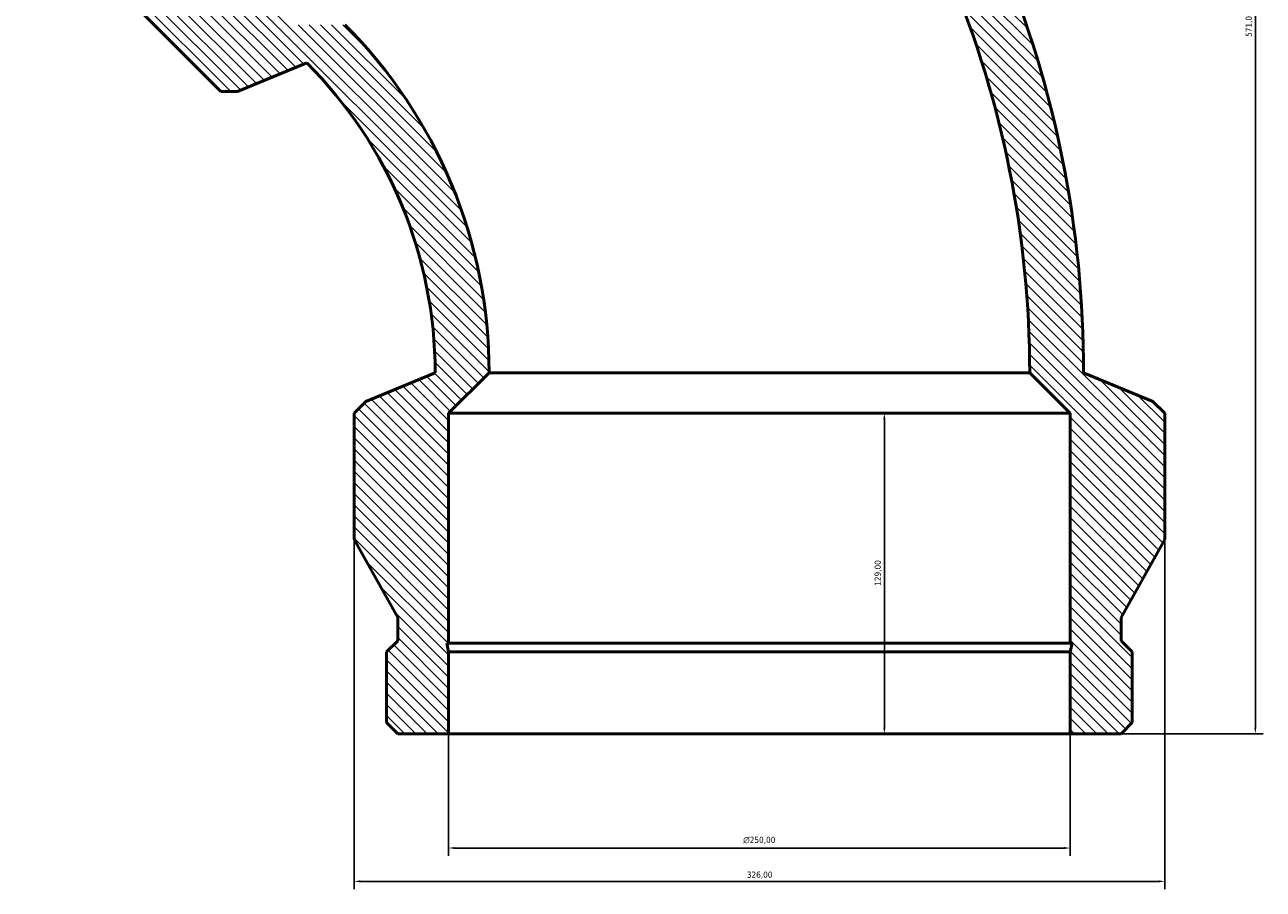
# Model space of a CAD drawing. Header units: millimetres. Extents: x -526 to 1586, y -349 to 1394.
# Tile 2 of 7: x -526 to -28, y 683 to 1031. Entities that reach past the tile are written whole.
import ezdxf

# ---------------------------------------------------------------- set-up
doc = ezdxf.new("R2010")
doc.units = ezdxf.units.MM
for name, color, linetype, lineweight in [('Dimension (ISO)', 7, 'Continuous', 25), ('Hatch (ISO)', 7, 'Continuous', 18), ('Visible (ISO)', 7, 'Continuous', 50)]:
    doc.layers.add(name, color=color, linetype=linetype, lineweight=lineweight)
doc.styles.add('Note Text (ISO)', font='tahoma.ttf')
doc.dimstyles.new('Default (ISO)', dxfattribs={"dimtxt": 2.5, "dimasz": 2.5, "dimexe": 3.175, "dimexo": 0, "dimgap": 0.762, "dimtad": 1, "dimrnd": 1e-08, "dimzin": 0, "dimtxsty": 'Note Text (ISO)', "dimcen": 0.09, "dimdle": 10, "dimclrd": 256, "dimclre": 256, "dimclrt": 256, "dimazin": 0, "dimtfac": 1.40208, "dimtmove": 0, "dimatfit": 3, "dimfxl": 1, "dimtolj": 1, "dimtzin": 0, "dimlwd": -1, "dimlwe": -1, "dimarcsym": 0})

# ---------------------------------------------------------------- blocks, each defined once
blk = doc.blocks.new('*D7')
at = {"layer": 'Defpoints', "color": 0, "transparency": 16777216}
for p in [(-316.72, 1316.5), (-105.16, 745.5), (-30.72, 745.5)]:
    blk.add_point(p, dxfattribs=at)
at = {"layer": 'Dimension (ISO)', "transparency": 16777216}
for p, q in [((-316.72, 1316.5), (-27.54, 1316.5)), ((-30.72, 1314), (-30.72, 748)), ((-105.16, 745.5), (-27.54, 745.5))]:
    blk.add_line(p, q, dxfattribs=at)
for points in [[(-31.14, 1314), (-30.3, 1314), (-30.72, 1316.5)], [(-31.14, 748), (-30.3, 748), (-30.72, 745.5)]]:
    blk.add_solid(points, dxfattribs=at)
at = {"layer": 'Dimension (ISO)', "color": 232, "true_color": 0xca0064, "transparency": 16777216, "insert": (-34.65, 1025.96), "char_height": 2.5, "attachment_point": 1, "rotation": 90, "style": 'Note Text (ISO)'}
blk.add_mtext('\\A1;571,00', dxfattribs=at)
blk = doc.blocks.new('*D8')
at = {"layer": 'Defpoints', "color": 0, "transparency": 16777216}
for p in [(-355.16, 745.5), (-105.16, 745.5), (-105.16, 699.5)]:
    blk.add_point(p, dxfattribs=at)
at = {"layer": 'Dimension (ISO)', "transparency": 16777216}
for p, q in [((-355.16, 745.5), (-355.16, 696.33)), ((-105.16, 745.5), (-105.16, 696.33)), ((-352.66, 699.5), (-107.66, 699.5))]:
    blk.add_line(p, q, dxfattribs=at)
for points in [[(-352.66, 699.92), (-352.66, 699.09), (-355.16, 699.5)], [(-107.66, 699.92), (-107.66, 699.09), (-105.16, 699.5)]]:
    blk.add_solid(points, dxfattribs=at)
at = {"layer": 'Dimension (ISO)', "color": 232, "true_color": 0xca0064, "transparency": 16777216, "insert": (-236.66, 704.03), "char_height": 2.5, "attachment_point": 1, "style": 'Note Text (ISO)'}
blk.add_mtext('\\A1;\\fAIGDT|b0|i0;\\H2.5000;\\ln\\fTahoma|b0|i0;\\H2.5000;250,00', dxfattribs=at)
blk = doc.blocks.new('*D9')
at = {"layer": 'Defpoints', "color": 0, "transparency": 16777216}
for p in [(-230.16, 874.5), (-179.91, 874.5), (-230.16, 745.5)]:
    blk.add_point(p, dxfattribs=at)
at = {"layer": 'Dimension (ISO)', "transparency": 16777216}
blk.add_line((-179.91, 748), (-179.91, 872), dxfattribs=at)
for points in [[(-180.33, 872), (-179.49, 872), (-179.91, 874.5)], [(-180.33, 748), (-179.49, 748), (-179.91, 745.5)]]:
    blk.add_solid(points, dxfattribs=at)
at = {"layer": 'Dimension (ISO)', "color": 232, "true_color": 0xca0064, "transparency": 16777216, "insert": (-183.84, 805.05), "char_height": 2.5, "attachment_point": 1, "rotation": 90, "style": 'Note Text (ISO)'}
blk.add_mtext('\\A1;129,00', dxfattribs=at)
blk = doc.blocks.new('*D10')
at = {"layer": 'Defpoints', "color": 0, "transparency": 16777216}
for p in [(-393.16, 823.73), (-67.16, 823.73), (-393.16, 686.08)]:
    blk.add_point(p, dxfattribs=at)
at = {"layer": 'Dimension (ISO)', "transparency": 16777216}
for p, q in [((-393.16, 823.73), (-393.16, 682.91)), ((-67.16, 823.73), (-67.16, 682.91)), ((-69.66, 686.08), (-390.66, 686.08))]:
    blk.add_line(p, q, dxfattribs=at)
for points in [[(-390.66, 686.5), (-390.66, 685.66), (-393.16, 686.08)], [(-69.66, 686.5), (-69.66, 685.66), (-67.16, 686.08)]]:
    blk.add_solid(points, dxfattribs=at)
at = {"layer": 'Dimension (ISO)', "color": 232, "true_color": 0xca0064, "transparency": 16777216, "insert": (-235.23, 690.02), "char_height": 2.5, "attachment_point": 1, "style": 'Note Text (ISO)'}
blk.add_mtext('\\A1;326,00', dxfattribs=at)

msp = doc.modelspace()

# ---------------------------------------------------------------- hatches: boundary and pattern name
at = {"layer": 'Hatch (ISO)'}
h = msp.add_hatch(dxfattribs=at)
h.set_pattern_fill('ANSI31', color=256, scale=25.4, angle=90, style=0)
h.set_pattern_definition([(135, (0, 0), (-2.245064, -2.245064), [])])
edge = h.paths.add_edge_path()
edge.add_line((-375.624, 745.504), (-355.163, 745.504))
edge.add_line((-355.163, 745.504), (-355.163, 778.415))
edge.add_line((-355.163, 778.415), (-355.913, 781.941))
edge.add_line((-355.913, 781.941), (-355.163, 781.941))
edge.add_line((-355.163, 781.941), (-355.163, 874.504))
edge.add_line((-355.163, 874.504), (-338.863, 890.804))
edge.add_ellipse((-536.934, 890.804), major_axis=(198.071, 0), ratio=1, start_angle=0, end_angle=45)
edge.add_line((-396.877, 1030.861), (-419.928, 1030.861))
edge.add_line((-419.928, 1030.861), (-485.38, 1096.313))
edge.add_line((-485.38, 1096.313), (-485.91, 1095.783))
edge.add_line((-485.91, 1095.783), (-487.873, 1098.806))
edge.add_line((-487.873, 1098.806), (-511.145, 1122.078))
edge.add_line((-511.145, 1122.078), (-525.613, 1107.61))
edge.add_line((-525.613, 1107.61), (-525.613, 1101.248))
edge.add_line((-525.613, 1101.248), (-505.523, 1081.157))
edge.add_line((-505.523, 1081.157), (-499.161, 1081.157))
edge.add_line((-499.161, 1081.157), (-492.547, 1074.544))
edge.add_line((-492.547, 1074.544), (-482.699, 1039.892))
edge.add_line((-482.699, 1039.892), (-446.798, 1003.991))
edge.add_line((-446.798, 1003.991), (-440.047, 1003.991))
edge.add_line((-440.047, 1003.991), (-412.221, 1015.517))
edge.add_ellipse((-536.934, 890.804), major_axis=(124.713, 124.713), ratio=1, start_angle=315, end_angle=360, ccw=False)
edge.add_line((-360.563, 890.804), (-388.389, 879.278))
edge.add_line((-388.389, 879.278), (-393.163, 874.504))
edge.add_line((-393.163, 874.504), (-393.163, 823.733))
edge.add_line((-393.163, 823.733), (-375.624, 792.267))
edge.add_line((-375.624, 792.267), (-375.624, 782.914))
edge.add_line((-375.624, 782.914), (-380.123, 778.415))
edge.add_line((-380.123, 778.415), (-380.123, 750.003))
edge.add_line((-380.123, 750.003), (-375.624, 745.504))
edge = h.paths.add_edge_path()
edge.add_line((-105.163, 745.504), (-84.702, 745.504))
edge.add_line((-84.702, 745.504), (-80.203, 750.003))
edge.add_line((-80.203, 750.003), (-80.203, 778.415))
edge.add_line((-80.203, 778.415), (-84.702, 782.914))
edge.add_line((-84.702, 782.914), (-84.702, 792.267))
edge.add_line((-84.702, 792.267), (-67.163, 823.733))
edge.add_line((-67.163, 823.733), (-67.163, 874.504))
edge.add_line((-67.163, 874.504), (-71.937, 879.278))
edge.add_line((-71.937, 879.278), (-99.763, 890.804))
edge.add_ellipse((-536.934, 890.804), major_axis=(437.171, 0), ratio=1, start_angle=0, end_angle=45)
edge.add_line((-227.807, 1199.931), (-216.282, 1227.756))
edge.add_line((-216.282, 1227.756), (-216.282, 1234.508))
edge.add_line((-216.282, 1234.508), (-252.182, 1270.409))
edge.add_line((-252.182, 1270.409), (-286.834, 1280.257))
edge.add_line((-286.834, 1280.257), (-293.447, 1286.87))
edge.add_line((-293.447, 1286.87), (-293.447, 1293.232))
edge.add_line((-293.447, 1293.232), (-313.538, 1313.323))
edge.add_line((-313.538, 1313.323), (-319.9, 1313.323))
edge.add_line((-319.9, 1313.323), (-334.368, 1298.855))
edge.add_line((-334.368, 1298.855), (-311.097, 1275.583))
edge.add_line((-311.097, 1275.583), (-308.074, 1273.62))
edge.add_line((-308.074, 1273.62), (-308.603, 1273.09))
edge.add_line((-308.603, 1273.09), (-243.152, 1207.638))
edge.add_line((-243.152, 1207.638), (-243.152, 1184.586))
edge.add_ellipse((-536.934, 890.804), major_axis=(293.782, 293.782), ratio=1, start_angle=315, end_angle=360, ccw=False)
edge.add_line((-121.463, 890.804), (-105.163, 874.504))
edge.add_line((-105.163, 874.504), (-105.163, 781.941))
edge.add_line((-105.163, 781.941), (-104.414, 781.941))
edge.add_line((-104.414, 781.941), (-105.163, 778.415))
edge.add_line((-105.163, 778.415), (-105.163, 745.504))

# ---------------------------------------------------------------- linework, layer by layer
at = {"layer": 'Visible (ISO)'}
for p, q in [((-482.699, 1039.892), (-446.798, 1003.991)), ((-440.047, 1003.991), (-412.221, 1015.517)), ((-446.798, 1003.991), (-440.047, 1003.991)), ((-360.563, 890.804), (-388.389, 879.278)), ((-355.163, 874.504), (-338.863, 890.804)), ((-121.463, 890.804), (-338.863, 890.804)), ((-121.463, 890.804), (-105.163, 874.504)), ((-71.937, 879.278), (-99.763, 890.804)), ((-388.389, 879.278), (-393.163, 874.504)), ((-67.163, 874.504), (-71.937, 879.278)), ((-393.163, 874.504), (-393.163, 823.733)), ((-355.163, 781.941), (-355.163, 874.504)), ((-105.163, 874.504), (-355.163, 874.504)), ((-105.163, 874.504), (-105.163, 781.941)), ((-67.163, 823.733), (-67.163, 874.504)), ((-393.163, 823.733), (-375.624, 792.267)), ((-84.702, 792.267), (-67.163, 823.733)), ((-375.624, 792.267), (-375.624, 782.914)), ((-84.702, 782.914), (-84.702, 792.267)), ((-375.624, 782.914), (-380.123, 778.415)), ((-80.203, 778.415), (-84.702, 782.914)), ((-380.123, 778.415), (-380.123, 750.003)), ((-355.163, 778.415), (-355.913, 781.941)), ((-355.913, 781.941), (-355.163, 781.941)), ((-105.163, 781.941), (-355.163, 781.941)), ((-355.163, 745.504), (-355.163, 778.415)), ((-105.163, 778.415), (-355.163, 778.415)), ((-105.163, 781.941), (-104.414, 781.941)), ((-104.414, 781.941), (-105.163, 778.415)), ((-105.163, 778.415), (-105.163, 745.504)), ((-80.203, 750.003), (-80.203, 778.415)), ((-380.123, 750.003), (-375.624, 745.504)), ((-84.702, 745.504), (-80.203, 750.003)), ((-375.624, 745.504), (-355.163, 745.504)), ((-105.163, 745.504), (-355.163, 745.504)), ((-105.163, 745.504), (-84.702, 745.504))]:
    msp.add_line(p, q, dxfattribs=at)
for radius in [437.171, 415.471, 198.071, 176.371]:
    msp.add_arc((-536.934, 890.804), radius, 0, 45, dxfattribs=at)

# ---------------------------------------------------------------- dimensions: what is measured, and where the dimension line sits
at = {"layer": 'Dimension (ISO)'}
for base, p1, p2, override, picture, middle in [((-30.719, 745.504), (-316.719, 1316.504), (-105.163, 745.504), {"dimdec": 2, "dimtp": 0, "dimtm": 0, "dimtdec": 2, "dimtofl": 0, "dimatfit": 1}, '*D7', (-30.719, 1031.004)), ((-179.909, 874.504), (-230.163, 745.504), (-230.163, 874.504), {"dimdec": 2, "dimse1": 1, "dimse2": 1, "dimtp": 0, "dimtm": 0, "dimtdec": 2, "dimtofl": 0, "dimatfit": 1}, '*D9', (-179.909, 810.004))]:
    dim = msp.add_linear_dim(base=base, p1=p1, p2=p2, angle=270, dimstyle='Default (ISO)', override=override, dxfattribs=at)
    dim.commit()
    dim.dimension.update_dxf_attribs({"geometry": picture, "text_midpoint": middle, "dimtype": 160})
dim = msp.add_linear_dim(base=(-393.163, 686.082), p1=(-67.163, 823.733), p2=(-393.163, 823.733), dimstyle='Default (ISO)', override={"dimdec": 2, "dimtp": 0, "dimtm": 0, "dimtdec": 2, "dimtofl": 0, "dimatfit": 1}, dxfattribs=at)
dim.commit()
dim.dimension.update_dxf_attribs({"geometry": '*D10', "text_midpoint": (-230.163, 686.082), "dimtype": 160})
dim = msp.add_linear_dim(base=(-105.163, 699.504), p1=(-355.163, 745.504), p2=(-105.163, 745.504), angle=180, text='\\fAIGDT|b0|i0;\\H2.5000;\\ln\\fTahoma|b0|i0;\\H2.5000;<>', dimstyle='Default (ISO)', override={"dimdec": 2, "dimtp": 0, "dimtm": 0, "dimtdec": 2, "dimtofl": 0, "dimatfit": 1}, dxfattribs=at)
dim.commit()
dim.dimension.update_dxf_attribs({"geometry": '*D8', "text_midpoint": (-230.163, 699.504), "dimtype": 160})

doc.saveas('drawing.dxf')
